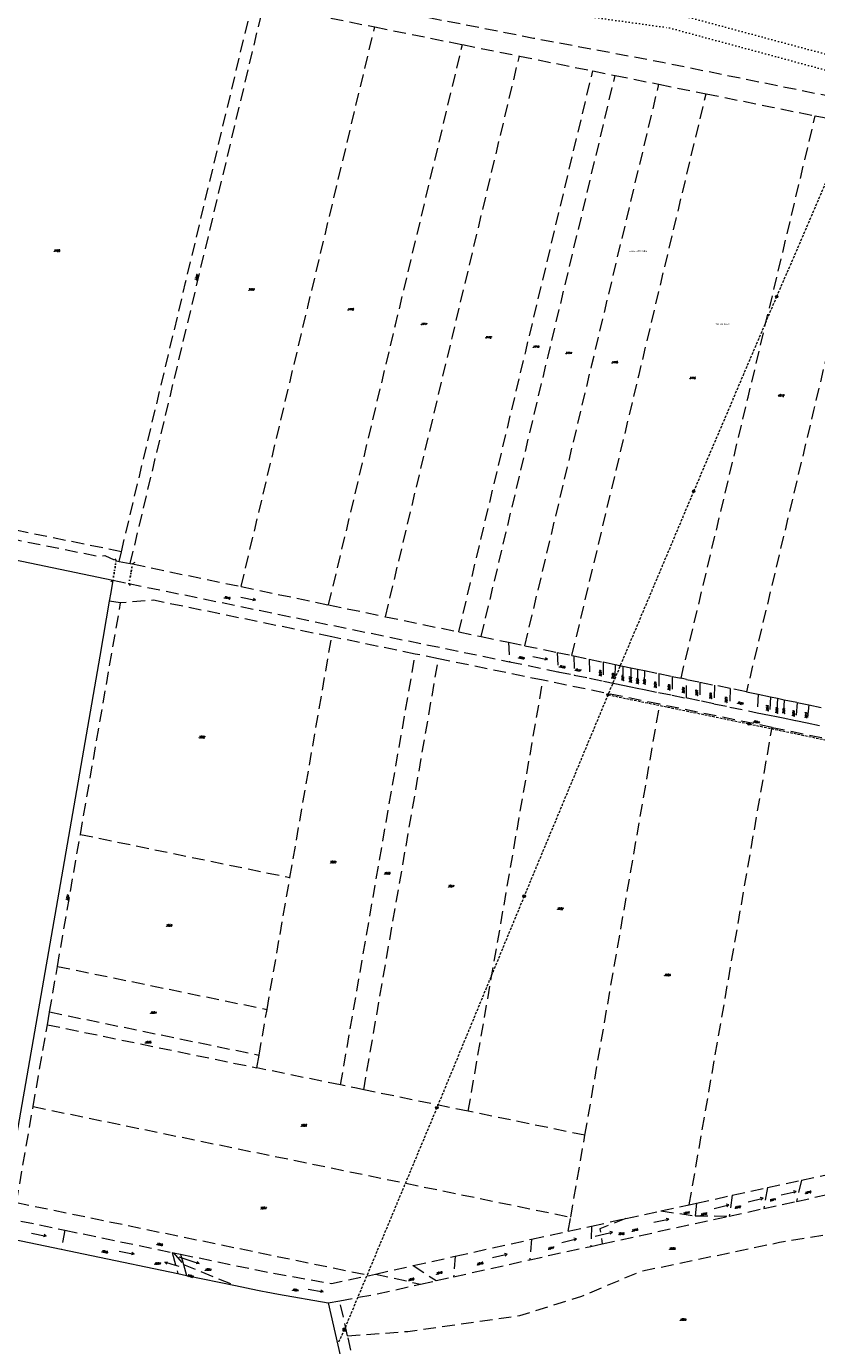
# Model space of a CAD drawing. Header units: metres. Extents: x -626722 to -621116, y -1178216 to -1174550.
# Tile 56 of 86: x -623494 to -623183, y -1177788 to -1177268. Entities that reach past the tile are written whole.
import ezdxf
from ezdxf.enums import TextEntityAlignment as Align

# ---------------------------------------------------------------- set-up
doc = ezdxf.new("R2010")
doc.units = ezdxf.units.M
doc.header["$MEASUREMENT"] = 0
doc.linetypes.add('DASHEDX2', pattern=[1.5, 1, -0.5])
doc.linetypes.add('DOT', pattern=[0.25, 0, -0.25])
doc.layers.add('8_kat_KN_Elektřina', color=172, linetype='DASHEDX2')
doc.layers.add('8_kat_KN_Pomístní_názvy', color=210, linetype='Continuous')
for name, color, linetype, lineweight in [('8_kat_KN_Hranice katastrů', 200, 'FENCELINE1', 25), ('8_kat_KN_Hranice parcel', 200, 'DASHEDX2', 25), ('8_kat_KN_PČ popisy', 210, 'Continuous', 0), ('8_kat_KN_Slučkové čáry', 200, 'DOT', 25), ('8_kat_KN_Značky kultur', 7, 'Continuous', 0), ('8_kat_KN_Čísla parcel', 200, 'Continuous', 25)]:
    doc.layers.add(name, color=color, linetype=linetype, lineweight=lineweight)
doc.styles.add('Style-cs_Working', font='cs_Working.shx')
doc.styles.add('Style-ITALICS', font='ITALICS.shx')
doc.linetypes.add('FENCELINE1', pattern='A,0.25,-0.1,[133,ltypeshp.shx,S=0.1,R=0,X=-0.1,Y=0],-0.1,1', length=1.45)

# ---------------------------------------------------------------- blocks, each defined once
blk = doc.blocks.new('1029_55')
at = {"layer": '8_kat_KN_PČ popisy', "color": 6, "linetype": 'Continuous', "lineweight": 0}
for p, q in [((0, 0), (2.92, 0.68)), ((2.92, 0.68), (1.84, 0.94)), ((2.92, 0.68), (2.06, -0.04))]:
    blk.add_line(p, q, dxfattribs=at)
blk = doc.blocks.new('1029_186')
at = {"layer": '8_kat_KN_PČ popisy', "color": 6, "linetype": 'Continuous', "lineweight": 0}
for p, q in [((0, 0), (2.85, -0.93)), ((2.85, -0.93), (1.75, -1.09)), ((2.85, -0.93), (2.06, -0.14))]:
    blk.add_line(p, q, dxfattribs=at)
blk = doc.blocks.new('1029_187')
at = {"layer": '8_kat_KN_PČ popisy', "color": 6, "linetype": 'Continuous', "lineweight": 0}
for p, q in [((-2.89, 0.83), (-1.78, 1.03)), ((0, 0), (-2.89, 0.83)), ((-2.89, 0.83), (-2.06, 0.07))]:
    blk.add_line(p, q, dxfattribs=at)
blk = doc.blocks.new('8.02_28')
at = {"layer": '8_kat_KN_Značky kultur', "color": 7, "linetype": 'Continuous', "lineweight": 13}
for p, q in [((-2.93, 0.56), (2.96, -0.58)), ((2.96, -0.58), (2.1, 0.09)), ((2.96, -0.58), (1.91, -0.89))]:
    blk.add_line(p, q, dxfattribs=at)
blk = doc.blocks.new('8.02_1')
at = {"layer": '8_kat_KN_Značky kultur', "color": 7, "linetype": 'Continuous', "lineweight": 13}
for p, q in [((-2.92, 0.61), (2.95, -0.64)), ((2.95, -0.64), (2.1, 0.06)), ((2.95, -0.64), (1.89, -0.92))]:
    blk.add_line(p, q, dxfattribs=at)
blk = doc.blocks.new('8.02_42')
at = {"layer": '8_kat_KN_Značky kultur', "color": 7, "linetype": 'Continuous', "lineweight": 13}
for p, q in [((-2.9, -0.68), (2.94, 0.67)), ((2.94, 0.67), (1.88, 0.94)), ((2.94, 0.67), (2.1, -0.04))]:
    blk.add_line(p, q, dxfattribs=at)
blk = doc.blocks.new('8.02_43')
at = {"layer": '8_kat_KN_Značky kultur', "color": 7, "linetype": 'Continuous', "lineweight": 13}
for p, q in [((-2.93, -0.58), (2.96, 0.57)), ((2.96, 0.57), (1.91, 0.87)), ((2.96, 0.57), (2.1, -0.11))]:
    blk.add_line(p, q, dxfattribs=at)
blk = doc.blocks.new('8.02_45')
at = {"layer": '8_kat_KN_Značky kultur', "color": 7, "linetype": 'Continuous', "lineweight": 13}
for p, q in [((-2.94, 0.51), (2.97, -0.53)), ((2.97, -0.53), (2.1, 0.13)), ((2.97, -0.53), (1.92, -0.86))]:
    blk.add_line(p, q, dxfattribs=at)
blk = doc.blocks.new('4.20')
at = {"layer": '8_kat_KN_Slučkové čáry', "color": 7, "linetype": 'Continuous', "lineweight": 0}
blk.add_line((-0.83, -0.56), (0, 0), dxfattribs=at)
blk = doc.blocks.new('4.20_5')
at = {"layer": '8_kat_KN_Slučkové čáry', "color": 7, "linetype": 'Continuous', "lineweight": 0}
blk.add_line((0.81, 0.59), (0, 0), dxfattribs=at)
blk = doc.blocks.new('4.20_6')
at = {"layer": '8_kat_KN_Slučkové čáry', "color": 7, "linetype": 'Continuous', "lineweight": 0}
blk.add_line((0.64, -0.77), (0, 0), dxfattribs=at)
blk = doc.blocks.new('4.20_2')
at = {"layer": '8_kat_KN_Slučkové čáry', "color": 7, "linetype": 'Continuous', "lineweight": 0}
blk.add_line((-0.57, 0.82), (0, 0), dxfattribs=at)
blk = doc.blocks.new('6.01')
at = {"layer": '8_kat_KN_Elektřina', "color": 7, "linetype": 'Continuous', "lineweight": 13}
for radius in [0.5, 0.4, 0.3, 0.2, 0.1]:
    blk.add_circle((0, 0), radius, dxfattribs=at)
blk = doc.blocks.new('6.02')
at = {"layer": '8_kat_KN_Elektřina', "color": 7, "linetype": 'Continuous', "lineweight": 13}
for p, q in [((-0.5, 0.5), (0.5, 0.5)), ((-0.5, -0.5), (-0.5, 0.5)), ((-0.5, 0.3), (0.5, 0.3)), ((-0.5, 0.1), (0.5, 0.1)), ((-0.3, -0.5), (-0.3, 0.5)), ((-0.1, -0.5), (-0.1, 0.5)), ((0.1, -0.5), (0.1, 0.5)), ((0.3, -0.5), (0.3, 0.5)), ((0.5, -0.5), (0.5, 0.5)), ((-0.5, -0.1), (0.5, -0.1)), ((-0.5, -0.3), (0.5, -0.3)), ((-0.5, -0.5), (0.5, -0.5))]:
    blk.add_line(p, q, dxfattribs=at)

msp = doc.modelspace()

# ---------------------------------------------------------------- linework, layer by layer
at = {"layer": '8_kat_KN_Elektřina', "lineweight": 13}
for p, q in [((-623164.39, -1177295.37), (-623198.55, -1177374.69)), ((-623198.55, -1177374.69), (-623231.26, -1177451.38)), ((-623231.26, -1177451.38), (-623265.05, -1177531.6)), ((-623265.05, -1177531.6), (-623298.11, -1177610.99)), ((-623265.05, -1177531.6), (-623209.38, -1177543.09)), ((-623209.38, -1177543.09), (-623146.5, -1177556.31)), ((-623298.11, -1177610.99), (-623332.52, -1177694.33)), ((-623332.52, -1177694.33), (-623369.04, -1177781.8)), ((-623369.04, -1177781.8), (-623371.66, -1177787.48))]:
    msp.add_line(p, q, dxfattribs=at)
at = {"layer": '8_kat_KN_Hranice katastrů', "lineweight": 13, "flags": 128}
msp.add_lwpolyline([(-625852.04, -1174626.53), (-626040.35, -1174699.9), (-626044.84, -1174701.65), (-626079.82, -1174732.74), (-626087.17, -1174724.59), (-626094.59, -1174716.36), (-626108.29, -1174725.86), (-626139.6, -1174663), (-626142.76, -1174651.47), (-626147.58, -1174633.84), (-626177.49, -1174657.65), (-626189.84, -1174646.23), (-626197.97, -1174638.7), (-626204.07, -1174633.06), (-626210.75, -1174626.88), (-626221.49, -1174616.94), (-626226.53, -1174612.28), (-626235.01, -1174604.43), (-626243.82, -1174596.28), (-626253.16, -1174587.64), (-626262.1, -1174579.36), (-626263.17, -1174578.37), (-626268.76, -1174573.2), (-626272.87, -1174569.4), (-626280.35, -1174562.48), (-626284.23, -1174558.89), (-626366.4, -1174553.29), (-626375.76, -1174552.65), (-626384.06, -1174552.09), (-626393.5, -1174551.44), (-626402.5, -1174550.83), (-626410.43, -1174550.29), (-626456.76, -1174672.2), (-626471.93, -1174695.74), (-626482.81, -1174713.06), (-626484.56, -1174715.84), (-626487.17, -1174720), (-626488.89, -1174723.62), (-626502.09, -1174751.47), (-626516.03, -1174780.89), (-626528.59, -1174807.4), (-626550.57, -1174812.23), (-626562.79, -1174814.91), (-626576.86, -1174818.14), (-626580.35, -1174818.94), (-626645.6, -1174953.22), (-626653.03, -1174970.15), (-626684.55, -1175037.86), (-626686, -1175040.97), (-626687.55, -1175044.3), (-626631.84, -1175118.59), (-626630.36, -1175120.56), (-626625.88, -1175124.38), (-626622.8, -1175127), (-626620, -1175129.38), (-626609.13, -1175138.65), (-626600.28, -1175161.93), (-626597.68, -1175186.91), (-626579.19, -1175203.5), (-626599.8, -1175222.22), (-626600.81, -1175225.76), (-626601.9, -1175229.61), (-626605.75, -1175243.12), (-626640.34, -1175364.6), (-626651.76, -1175404.73), (-626653.94, -1175412.37), (-626665.96, -1175418.01), (-626676.58, -1175422.98), (-626699.62, -1175445.56), (-626716.99, -1175471.64), (-626721.57, -1175478.51), (-626718.08, -1175490.63), (-626689.37, -1175590.24), (-626688.95, -1175591.71), (-626681.58, -1175617.3), (-626680.38, -1175637.27), (-626679.64, -1175649.67), (-626676.23, -1175706.44), (-626671.98, -1175777.17), (-626668.1, -1175841.75), (-626664.26, -1175877.5), (-626656.46, -1175949.97), (-626693.18, -1175993.2), (-626689.21, -1176029.64), (-626687.52, -1176031.68), (-626686.33, -1176033.12), (-626684.94, -1176034.8), (-626683.79, -1176036.18), (-626614, -1176120.42), (-626602.4, -1176130.73), (-626593.12, -1176137.86), (-626584.96, -1176144.14), (-626547.27, -1176144.38), (-626533.77, -1176144.46), (-626504.81, -1176143.65), (-626406.93, -1176152.31), (-626409.37, -1176159.67), (-626415.14, -1176177.06), (-626421.53, -1176196.31), (-626431.16, -1176225.32), (-626419.99, -1176232.13), (-626407.48, -1176241.56), (-626403.01, -1176244.94), (-626392.15, -1176253.13), (-626383.56, -1176259.6), (-626365.29, -1176273.38), (-626360.83, -1176275.9), (-626330.82, -1176292.85), (-626328.3, -1176294.69), (-626325.4, -1176296.82), (-626321.02, -1176300.02), (-626320.14, -1176301.38), (-626309.08, -1176318.54), (-626303.56, -1176327.1), (-626275.19, -1176343.14), (-626230.13, -1176368.62), (-626220.88, -1176362.84), (-626205.06, -1176368.5), (-626197.34, -1176371.41), (-626193.44, -1176372.88), (-626183.79, -1176376.53), (-626174.84, -1176382.62), (-626170.14, -1176387.02), (-626162.46, -1176394.2), (-626143.33, -1176415.21), (-626136.56, -1176422.64), (-626124.57, -1176443.84), (-626101.66, -1176469.79), (-626095.62, -1176476.63), (-626092.92, -1176473.71), (-626091.09, -1176475.08), (-626067.85, -1176492.43), (-626063.21, -1176495.9), (-626032.24, -1176523.03), (-626014.15, -1176529.78), (-626012.39, -1176529.73), (-625959.45, -1176528.25), (-625951.98, -1176531.09), (-625931.5, -1176538.9), (-625906.21, -1176553.11), (-625904.25, -1176554.21), (-625893.59, -1176557.55), (-625863.9, -1176576.76), (-625847.42, -1176579.14), (-625797.53, -1176586.33), (-625790.2, -1176587.39), (-625782.61, -1176588.48), (-625767.55, -1176590.66), (-625757.66, -1176592.09), (-625749.89, -1176593.21), (-625740.01, -1176594.64), (-625731.85, -1176595.81), (-625724.25, -1176596.91), (-625659.61, -1176606.23), (-625600.82, -1176614.71), (-625580.89, -1176617.58), (-625566.09, -1176619.72), (-625500.04, -1176629.25), (-625441.67, -1176637.67), (-625428.63, -1176639.55), (-625419.79, -1176635.78), (-625390.47, -1176623.27), (-625379.99, -1176631.32), (-625377.22, -1176633.45), (-625374.21, -1176639.52), (-625372.83, -1176641.65), (-625355.33, -1176677.54), (-625334.79, -1176715.1), (-625291.65, -1176758.17), (-625291.16, -1176758.66), (-625296.47, -1176769.25), (-625299.22, -1176774.94), (-625302.88, -1176782.5), (-625305.03, -1176793.68), (-625310.51, -1176822.23), (-625312.64, -1176833.29), (-625314.29, -1176841.87), (-625286.37, -1176852.42), (-625282.23, -1176853.99), (-625278.44, -1176855.42), (-625271.46, -1176858.07), (-625265.75, -1176860.23), (-625257.66, -1176863.28), (-625251.67, -1176865.54), (-625243.64, -1176868.58), (-625239.69, -1176870.07), (-625235.92, -1176871.5), (-625233, -1176872.61), (-625230.97, -1176873.37), (-625228.83, -1176874.18), (-625225.65, -1176875.39), (-625220.76, -1176877.24), (-625213.57, -1176879.95), (-625208.53, -1176881.86), (-625207.5, -1176882.25), (-625203.79, -1176882.99), (-625200.71, -1176883.61), (-625196.76, -1176884.4), (-625194.16, -1176884.91), (-625188.65, -1176886.01), (-625185.69, -1176886.6), (-625181.13, -1176887.52), (-625178.38, -1176888.07), (-625173.33, -1176889.07), (-625169.8, -1176889.78), (-625166.58, -1176890.42), (-625161.66, -1176891.41), (-625157.37, -1176892.26), (-625150.47, -1176893.64), (-625143.76, -1176894.98), (-625140.44, -1176895.65), (-625128.3, -1176894.51), (-625120.25, -1176893.76), (-625112.59, -1176893.04), (-625102.63, -1176892.11), (-625090.44, -1176890.97), (-625063.86, -1176897.07), (-625035.95, -1176903.47), (-625022.31, -1176906.6), (-625009.45, -1176909.55), (-624998.78, -1176912), (-624995.3, -1176912.8), (-625007.88, -1176967.15), (-625008.17, -1176968.39), (-625009.14, -1176972.57), (-624986.76, -1176980.28), (-624913.21, -1176997.19), (-624884.87, -1176999.81), (-624883.16, -1177024.84), (-624861.48, -1177028.76), (-624846.56, -1177030.78), (-624834.36, -1177032.44), (-624809.84, -1177029.18), (-624805.18, -1177026.79), (-624782.47, -1177015.11), (-624767.57, -1177010.58), (-624734.91, -1177007.55), (-624731.97, -1177006.52), (-624717.58, -1177001.48), (-624709.41, -1176998.62), (-624707.93, -1176998.1), (-624705.65, -1177001.63), (-624697.38, -1177014.35), (-624692.91, -1177021.23), (-624654.81, -1177110.04), (-624637.1, -1177114.08), (-624623.6, -1177117.16), (-624609.33, -1177120.42), (-624593.82, -1177123.95), (-624579.56, -1177127.21), (-624568.19, -1177129.8), (-624562.55, -1177131.09), (-624558.15, -1177132.09), (-624531.5, -1177138.17), (-624463.75, -1177155.33), (-624456.48, -1177157.17), (-624450.44, -1177158.7), (-624438.33, -1177161.77), (-624430.47, -1177163.76), (-624417.85, -1177166.96), (-624365.74, -1177180.16), (-624315.56, -1177192.88), (-624293.21, -1177198.54), (-624291.46, -1177198.98), (-624269.71, -1177204.49), (-624219.52, -1177217.21), (-624177.44, -1177227.71), (-624170.59, -1177229.04), (-624164.77, -1177230.17), (-624163.84, -1177230.35), (-624137.63, -1177236.06), (-624135.98, -1177236.43), (-624134.62, -1177236.74), (-624128.76, -1177238.06), (-624126.05, -1177238.67), (-624075.58, -1177277.81), (-624010.92, -1177327.96), (-623980.59, -1177351.48), (-623963.9, -1177364.42), (-623961.95, -1177365.93), (-623960.02, -1177367.43), (-623958.36, -1177368.72), (-623957.21, -1177370.73), (-623956.24, -1177372.43), (-623953.07, -1177377.97), (-623944.01, -1177379.83), (-623941.71, -1177380.3), (-623930.34, -1177382.63), (-623795.45, -1177410.26), (-623737.18, -1177422.2), (-623726.41, -1177424.41), (-623719.17, -1177425.89), (-623704.71, -1177428.85), (-623697.74, -1177430.28), (-623691.6, -1177431.54), (-623685.53, -1177432.78), (-623679.04, -1177434.11), (-623672.5, -1177435.45), (-623665.66, -1177436.85), (-623659.17, -1177438.18), (-623646.49, -1177440.78), (-623640.87, -1177441.93), (-623625.74, -1177445.03), (-623626.14, -1177447.49), (-623626.46, -1177449.46), (-623626.86, -1177451.92), (-623622.56, -1177452.81), (-623615.96, -1177454.18), (-623608.24, -1177455.78), (-623597.23, -1177458.06), (-623571.65, -1177463.35), (-623563.33, -1177465.08), (-623553.82, -1177467.05), (-623537.12, -1177470.5), (-623519.98, -1177474.05), (-623513.98, -1177475.3), (-623460.27, -1177486.42), (-623461.13, -1177491.34), (-623461.71, -1177494.67), (-623465.49, -1177516.45), (-623482.16, -1177612.45), (-623502.72, -1177730.81), (-623503.88, -1177737.5), (-623504.31, -1177740.18), (-623504.62, -1177742.13), (-623505.08, -1177745.05), (-623502.72, -1177745.5), (-623480.65, -1177750.11), (-623468.69, -1177752.61), (-623434.69, -1177759.71), (-623431.3, -1177760.42), (-623411.88, -1177764.48), (-623403.24, -1177766.28), (-623401.25, -1177766.7), (-623399.85, -1177766.95), (-623395.04, -1177767.79), (-623375.45, -1177771.24), (-623371.57, -1177787.88), (-623369.81, -1177795.42), (-623345.41, -1177899.96), (-623331.38, -1177960.09), (-623330.3, -1177964.72), (-623330.16, -1177965.32), (-623330.71, -1177967.86), (-623332.08, -1177974.23), (-623332.26, -1177975.07), (-623332.78, -1177977.46), (-623328.58, -1177978.24), (-623313.3, -1177981.08), (-623287.47, -1177990.63), (-623264.45, -1178002.83), (-623261.29, -1178004.34), (-623253.54, -1178008.05), (-623242.61, -1178013.28), (-623237.92, -1178015.52), (-623150.45, -1178060.72), (-623147.34, -1178062.33), (-623102, -1178085.75), (-622964.39, -1178156.68), (-622922.17, -1178178.6), (-622878.91, -1178194.83), (-622877.34, -1178195.42), (-622828.97, -1178211.5), (-622812.21, -1178214.98), (-622808.58, -1178215.73), (-622807.82, -1178215.61), (-622800.1, -1178214.37), (-622795.23, -1178213.6), (-622785.8, -1178212.09), (-622780.44, -1178209.44), (-622760.13, -1178199.4), (-622723.64, -1178181.35), (-622714.31, -1178176.74), (-622708.27, -1178172.83), (-622705.71, -1178171.18), (-622702.81, -1178169.3), (-622702.1, -1178168.84), (-622677.92, -1178156.68), (-622670.5, -1178153.51), (-622651.49, -1178145.38), (-622643.54, -1178141.98), (-622605.79, -1178132), (-622576.29, -1178124.2), (-622492.96, -1178103.84), (-622482.49, -1178101.28), (-622477.67, -1178100.1), (-622469.7, -1178098.15), (-622457.02, -1178095.06), (-622449.88, -1178093.31), (-622443.45, -1178091.74), (-622433.61, -1178089.33), (-622431.06, -1178088.71), (-622423.14, -1178086.72), (-622412.11, -1178083.94), (-622405.93, -1178082.38), (-622400.06, -1178080.91), (-622395.05, -1178079.64), (-622391.18, -1178078.67), (-622356.2, -1178069.86), (-622351.1, -1178068.58), (-622340.21, -1178065.84), (-622334.46, -1178064.39), (-622329.5, -1178063.14), (-622318.7, -1178060.42), (-622308.12, -1178057.76), (-622297.43, -1178055.06), (-622287.34, -1178052.52), (-622279.56, -1178050.56), (-622235.46, -1178039.46), (-622232.64, -1178038.76), (-622199.97, -1178030.63), (-622087.18, -1178002.56), (-622085.85, -1178002.23), (-622081.88, -1178001.34), (-622080.97, -1177998.22), (-622078.95, -1177991.33), (-622078.18, -1177988.69), (-622074.87, -1177975.28), (-622073.81, -1177970.98), (-622059.95, -1177914.89), (-622055.85, -1177875.6), (-622054.42, -1177858.33), (-622038.55, -1177798.48), (-622036.99, -1177789.81), (-622068.8, -1177779.38), (-622087.72, -1177773.17), (-622109.7, -1177760.45), (-622118.17, -1177755.55), (-622120.26, -1177752.94), (-622152.52, -1177712.6), (-622181.7, -1177693.4), (-622264.99, -1177665.15), (-622291.95, -1177659), (-622360.46, -1177643.93), (-622367.2, -1177642.45), (-622378.61, -1177636.84), (-622423.28, -1177605.81), (-622461.58, -1177568.64), (-622484.26, -1177552.66), (-622597.41, -1177527.71), (-622635.3, -1177509), (-622658.05, -1177502.91), (-622725.11, -1177494.82), (-622731.43, -1177491.33), (-622738.6, -1177487.37), (-622741.35, -1177485.85), (-622747.51, -1177487.23), (-622781.03, -1177494.72), (-622781.56, -1177493.2), (-622782.07, -1177491.71), (-622783.44, -1177487.73), (-622784.4, -1177484.95), (-622786.68, -1177477.63), (-622768.07, -1177471.87), (-622726.08, -1177458.86), (-622708.4, -1177453.39), (-622702.77, -1177451.64), (-622684.6, -1177446.02), (-622568.57, -1177410.08), (-622555.54, -1177406.23), (-622562.78, -1177372.51), (-622566.79, -1177361.45), (-622570.17, -1177352.12), (-622575.79, -1177336.61), (-622578.15, -1177330.14), (-622579.7, -1177325.87), (-622592.9, -1177289.64), (-622595.15, -1177283.48), (-622599.08, -1177272.69), (-622598.15, -1177272.02), (-622596.62, -1177270.91), (-622590.17, -1177266.25), (-622587.06, -1177264.01), (-622567.07, -1177274.84), (-622530.66, -1177265.46), (-622512.42, -1177244.02), (-622499.95, -1177220.44), (-622498.04, -1177199.81), (-622497.43, -1177193.25), (-622513.53, -1177163.74), (-622536.86, -1177114.27), (-622538.02, -1177097.04), (-622544.27, -1177004.46), (-622545.01, -1176993.53), (-622545.28, -1176989.54), (-622525.81, -1176919.76), (-622519.47, -1176904.57), (-622516.52, -1176895.56), (-622512.57, -1176883.51), (-622497.26, -1176836.75), (-622496.44, -1176835.36), (-622470.35, -1176791.24), (-622470.21, -1176791), (-622467.4, -1176786.25), (-622434.65, -1176761.78), (-622430.98, -1176756.2), (-622417.74, -1176736.1), (-622397.39, -1176663.53), (-622375.31, -1176618.82), (-622351.21, -1176606.81), (-622331.55, -1176584.66), (-622297.25, -1176515.77), (-622247.39, -1176461.84), (-622221.21, -1176441.78), (-622198.71, -1176431.48), (-622182.15, -1176419.39), (-622160.36, -1176419.51), (-622158.27, -1176422.4), (-622156.31, -1176425.09), (-622155.37, -1176426.4), (-622146.92, -1176438.05), (-622136.86, -1176442.9), (-622125.45, -1176444.04), (-622118.72, -1176444.71), (-622111.76, -1176445.4), (-622111.04, -1176445.47), (-622097.72, -1176446.8), (-622062.24, -1176442.63), (-622025.22, -1176458.05), (-622020.19, -1176461.21), (-622012.4, -1176466.11), (-622001.09, -1176475.06), (-621971.85, -1176491.46), (-621963.89, -1176495.93), (-621961.96, -1176497.01), (-621962.13, -1176493.44), (-621962.85, -1176477.76), (-621969.83, -1176473.02), (-621972.32, -1176471.33), (-621972.38, -1176471.28), (-621977.22, -1176468), (-621984.53, -1176463.03), (-621989.76, -1176459.47), (-622003.38, -1176443.22), (-622023.55, -1176435.19), (-622030.74, -1176432.32), (-622048.78, -1176426.57), (-622102.82, -1176409.35), (-622132.66, -1176383.61), (-622141.78, -1176379.09), (-622162.3, -1176368.94), (-622182.81, -1176358.78), (-622203.33, -1176348.62), (-622215.84, -1176342.43), (-622217.61, -1176341.55), (-622237.69, -1176347.6), (-622252.54, -1176347.82), (-622264.51, -1176347.99), (-622271.49, -1176348.1), (-622278.66, -1176348.2), (-622303.55, -1176348.57), (-622307.74, -1176348.24), (-622313.05, -1176347.82), (-622509.65, -1176332.31), (-622522.44, -1176331.3), (-622523.47, -1176328.33), (-622525.73, -1176321.86), (-622526.91, -1176318.45), (-622529.58, -1176310.79), (-622538.84, -1176284.24), (-622573.66, -1176272.8), (-622575.07, -1176272.35), (-622602.72, -1176263.46), (-622652.9, -1176250.88), (-622661.13, -1176248.81), (-622667.67, -1176247.17), (-622668.41, -1176247.08), (-622670.8, -1176246.78), (-622673.67, -1176246.42), (-622674.5, -1176246.32), (-622692.64, -1176244.07), (-622696.28, -1176243.62), (-622700.57, -1176243.09), (-622707.85, -1176242.18), (-622716.13, -1176241.16), (-622723.9, -1176240.2), (-622731.95, -1176239.2), (-622732.34, -1176239.15), (-622739.58, -1176238.25), (-622746.64, -1176237.37), (-622749.55, -1176237.01), (-622733.65, -1176154.44), (-622700.54, -1175982.48), (-622700.36, -1175981.54), (-622699.67, -1175977.97), (-622698.92, -1175974.04), (-622698.34, -1175971.01), (-622687.88, -1175916.7), (-622660.91, -1175766.94), (-622654.83, -1175733.2), (-622640.45, -1175684.53), (-622638.82, -1175679.04), (-622638.47, -1175677.86), (-622636.01, -1175669.51), (-622640.99, -1175669.14), (-622659.28, -1175667.79), (-622679.29, -1175649.45), (-622710.67, -1175613.63), (-622736.93, -1175603.53), (-622780.89, -1175586.63), (-622817.66, -1175573.34), (-622850.41, -1175560.14), (-622858.52, -1175556.87), (-622865.8, -1175554.67), (-622894.55, -1175546.01), (-622923.33, -1175540.13), (-622924.99, -1175540.08), (-622938.18, -1175539.71), (-622986.92, -1175538.35), (-622996.3, -1175545.8), (-623004.02, -1175547.35), (-623009.54, -1175543.61), (-623024.77, -1175537.84), (-623039.52, -1175532.26), (-623088.53, -1175522.77), (-623098.46, -1175520.85), (-623183.64, -1175504.36), (-623188.06, -1175503.5), (-623213.91, -1175498.5), (-623314.42, -1175479.04), (-623334.39, -1175475.17), (-623358.28, -1175470.55), (-623367.67, -1175468.73), (-623403.57, -1175461.78), (-623407.64, -1175460.99), (-623451.72, -1175452.45), (-623471.52, -1175448.62), (-623476.63, -1175447.63), (-623503.08, -1175442.51), (-623545.94, -1175434.21), (-623571.62, -1175429.24), (-623574.73, -1175428.64), (-623582.71, -1175427.09), (-623584.32, -1175426.78), (-623593.92, -1175424.92), (-623598.69, -1175424), (-623621.54, -1175416.62), (-623641.26, -1175410.25), (-623645.3, -1175407.72), (-623651.85, -1175403.62), (-623661.11, -1175401.57), (-623677.99, -1175395.49), (-623716.17, -1175381.75), (-623821.31, -1175343.9), (-623822.78, -1175343.37), (-623826.37, -1175352.23), (-623838.09, -1175381.12), (-623839.41, -1175384.36), (-623842.48, -1175391.94), (-623844.76, -1175397.56), (-623848.71, -1175395.95), (-623853.6, -1175393.95), (-623864.51, -1175389.49), (-623877.04, -1175384.37), (-623899.48, -1175375.2), (-623913.17, -1175369.61), (-623921.39, -1175366.25), (-623931.98, -1175361.92), (-623943.52, -1175357.2), (-623947.18, -1175355.71), (-623952.99, -1175353.34), (-623965.84, -1175349.08), (-623972.42, -1175346.9), (-623984.43, -1175342.92), (-623992.28, -1175340.32), (-624017.35, -1175332.01), (-624032.51, -1175326.98), (-624046.92, -1175322.21), (-624061.99, -1175317.21), (-624073.47, -1175313.41), (-624076.66, -1175312.35), (-624087.61, -1175308.71), (-624091.33, -1175307.48), (-624101.34, -1175304.17), (-624106.82, -1175302.35), (-624113.5, -1175301.17), (-624118.24, -1175300.33), (-624129.53, -1175298.33), (-624133.89, -1175297.56), (-624151.02, -1175294.53), (-624151.52, -1175294.44), (-624172.03, -1175290.81), (-624186.19, -1175288.3), (-624187.09, -1175288), (-624194.53, -1175285.47), (-624198.59, -1175284.09), (-624205.73, -1175281.67), (-624212.31, -1175279.43), (-624227.17, -1175274.38), (-624238.4, -1175270.57), (-624259.44, -1175263.43), (-624275.87, -1175257.85), (-624299.08, -1175249.97), (-624301.46, -1175249.16), (-624313.52, -1175245.81), (-624342.41, -1175237.79), (-624359.84, -1175232.95), (-624361.68, -1175232.44), (-624394.55, -1175223.32), (-624398.65, -1175222.18), (-624421.01, -1175215.97), (-624483.58, -1175191.07), (-624513.75, -1175179.07), (-624530.67, -1175171), (-624538.61, -1175167.21), (-624555.74, -1175162.8), (-624591.3, -1175152.22), (-624616.6, -1175146.76), (-624669.36, -1175122.42), (-624675.53, -1175119.79), (-624681, -1175117.47), (-624701.37, -1175108.8), (-624727.01, -1175103.3), (-624746.71, -1175099.08), (-624769.57, -1175100.35), (-624771.98, -1175100.01), (-624795.35, -1175096.73), (-624805.39, -1175095.32), (-624823.86, -1175088.76), (-624829.6, -1175083.81), (-624841.52, -1175073.52), (-624857.12, -1175057.81), (-624863.3, -1175051.59), (-624869.83, -1175045.01), (-624876.29, -1175040.67), (-624892.64, -1175029.67), (-624937.61, -1174997.86), (-624939.04, -1175000.11), (-624941.81, -1175004.46), (-624944.6, -1175008.85), (-624963.63, -1175006.96), (-625019.59, -1175001.41), (-625073.91, -1174996.02), (-625074.39, -1174997.67), (-625096.23, -1175073.28), (-625183.77, -1175056.93), (-625265.34, -1175036.6), (-625288.39, -1175030.85), (-625293.16, -1175029.66), (-625299.12, -1175028.18), (-625337.06, -1175018.72), (-625388.84, -1175005.82), (-625464.8, -1174986.89), (-625495.36, -1174979.27), (-625512.53, -1174974.99), (-625543.08, -1174967.38), (-625574.39, -1174959.57), (-625576.76, -1174958.98), (-625579.4, -1174958.32), (-625579.67, -1174958.25), (-625587.62, -1174953.77), (-625615.29, -1174938.17), (-625639.27, -1174924.66), (-625651.18, -1174917.94), (-625659.41, -1174913.3), (-625667.61, -1174908.68), (-625687.09, -1174897.7), (-625697.09, -1174892.07), (-625701.5, -1174889.58), (-625704.92, -1174885.17), (-625711.81, -1174876.29), (-625717.7, -1174868.69), (-625719.42, -1174866.48), (-625721.06, -1174864.36), (-625724.39, -1174860.06), (-625726.69, -1174857.09), (-625729.25, -1174853.8), (-625730.41, -1174852.3), (-625731.76, -1174848.68), (-625734.18, -1174842.18), (-625737.88, -1174832.26), (-625738.58, -1174830.37), (-625740.44, -1174825.37), (-625742.03, -1174821.11), (-625747.34, -1174806.85), (-625757.52, -1174779.52), (-625765.58, -1174757.89), (-625771.8, -1174741.18), (-625780.24, -1174729.34), (-625789.62, -1174716.2), (-625798.16, -1174704.22), (-625803.67, -1174696.5), (-625809.22, -1174688.71), (-625810.19, -1174687.35), (-625811.75, -1174685.5), (-625813.79, -1174683.1), (-625814.16, -1174682.55), (-625828.4, -1174661.5), (-625830.3, -1174658.68), (-625833.25, -1174654.32), (-625833.44, -1174654.04), (-625841.42, -1174642.24), (-625842.46, -1174640.7), (-625852.04, -1174626.53)], close=True, dxfattribs=at)
at = {"layer": '8_kat_KN_Hranice parcel', "lineweight": 13, "ltscale": 5}
for p, q in [((-623396.39, -1177260.5), (-623357.04, -1177268.4)), ((-623357.04, -1177268.4), (-623322.45, -1177275.36)), ((-623322.45, -1177275.36), (-623299.99, -1177279.89)), ((-623299.99, -1177279.89), (-623271.07, -1177285.72)), ((-623271.07, -1177285.72), (-623262.22, -1177287.51)), ((-623262.22, -1177287.51), (-623244.97, -1177290.98)), ((-623244.97, -1177290.98), (-623226.35, -1177294.74)), ((-623183.28, -1177303.42), (-623157.47, -1177308.63)), ((-623456.95, -1177475.24), (-623558.19, -1177454.66)), ((-623457.86, -1177479.03), (-623456.95, -1177475.24)), ((-623458.98, -1177478.81), (-623457.86, -1177479.03)), ((-623457.86, -1177479.03), (-623453.44, -1177479.88)), ((-623453.44, -1177479.88), (-623452.5, -1177480.06)), ((-623452.5, -1177480.06), (-623409.74, -1177488.96)), ((-623460.27, -1177486.42), (-623453.98, -1177487.75)), ((-623453.98, -1177487.75), (-623303.9, -1177518.58)), ((-623409.74, -1177488.96), (-623375.2, -1177496.15)), ((-623473.12, -1177586.64), (-623457.27, -1177495.41)), ((-623457.27, -1177495.41), (-623461.71, -1177494.67)), ((-623375.2, -1177496.15), (-623352.77, -1177500.82)), ((-623352.77, -1177500.82), (-623323.9, -1177506.83)), ((-623323.9, -1177506.83), (-623315.06, -1177508.67)), ((-623390.47, -1177603.62), (-623374, -1177508.77)), ((-623341.03, -1177515.55), (-623374, -1177508.77)), ((-623315.06, -1177508.67), (-623304.23, -1177510.92)), ((-623304.23, -1177510.92), (-623303.9, -1177518.58)), ((-623304.23, -1177510.92), (-623297.84, -1177512.25)), ((-623297.84, -1177512.25), (-623285.12, -1177514.9)), ((-623370.53, -1177685.4), (-623341.03, -1177515.55)), ((-623361.38, -1177687.28), (-623331.88, -1177517.43)), ((-623331.88, -1177517.43), (-623341.03, -1177515.55)), ((-623290.66, -1177525.89), (-623331.88, -1177517.43)), ((-623285.12, -1177514.9), (-623284.76, -1177522.51)), ((-623285.12, -1177514.9), (-623279.25, -1177516.12)), ((-623279.25, -1177516.12), (-623278.5, -1177516.28)), ((-623278.5, -1177516.28), (-623278.32, -1177523.84)), ((-623278.5, -1177516.28), (-623272.44, -1177517.54)), ((-623272.44, -1177517.54), (-623272.3, -1177525.07)), ((-623272.44, -1177517.54), (-623266.94, -1177518.68)), ((-623303.9, -1177518.58), (-623284.76, -1177522.51)), ((-623284.76, -1177522.51), (-623278.32, -1177523.84)), ((-623266.94, -1177518.68), (-623266.87, -1177526.19)), ((-623266.94, -1177518.68), (-623262.27, -1177519.66)), ((-623262.27, -1177519.66), (-623262.33, -1177527.12)), ((-623262.27, -1177519.66), (-623259.21, -1177520.29)), ((-623259.21, -1177520.29), (-623259.23, -1177527.76)), ((-623259.21, -1177520.29), (-623256.02, -1177520.96)), ((-623256.02, -1177520.96), (-623256.06, -1177528.41)), ((-623256.02, -1177520.96), (-623253.4, -1177521.5)), ((-623253.4, -1177521.5), (-623253.48, -1177528.94)), ((-623253.4, -1177521.5), (-623250.65, -1177522.07)), ((-623250.65, -1177522.07), (-623250.75, -1177529.5)), ((-623250.65, -1177522.07), (-623244.97, -1177523.26)), ((-623244.97, -1177523.26), (-623245.08, -1177530.67)), ((-623244.97, -1177523.26), (-623239.72, -1177524.35)), ((-623320.17, -1177695.75), (-623290.66, -1177525.89)), ((-623244.62, -1177535.36), (-623290.66, -1177525.89)), ((-623278.32, -1177523.84), (-623272.3, -1177525.07)), ((-623272.3, -1177525.07), (-623266.87, -1177526.19)), ((-623266.87, -1177526.19), (-623262.33, -1177527.12)), ((-623262.33, -1177527.12), (-623259.23, -1177527.76)), ((-623259.23, -1177527.76), (-623256.06, -1177528.41)), ((-623256.06, -1177528.41), (-623253.48, -1177528.94)), ((-623239.72, -1177524.35), (-623239.77, -1177531.76)), ((-623239.72, -1177524.35), (-623236.24, -1177525.07)), ((-623234.07, -1177525.52), (-623236.24, -1177525.07)), ((-623234.09, -1177532.92), (-623234.07, -1177525.52)), ((-623234.07, -1177525.52), (-623228.79, -1177526.62)), ((-623228.79, -1177526.62), (-623228.92, -1177533.99)), ((-623228.79, -1177526.62), (-623223.05, -1177527.82)), ((-623223.05, -1177527.82), (-623223.27, -1177535.15)), ((-623216.81, -1177529.12), (-623223.05, -1177527.82)), ((-623253.48, -1177528.94), (-623250.75, -1177529.5)), ((-623250.75, -1177529.5), (-623245.08, -1177530.67)), ((-623245.08, -1177530.67), (-623239.77, -1177531.76)), ((-623239.77, -1177531.76), (-623234.09, -1177532.92)), ((-623228.92, -1177533.99), (-623234.09, -1177532.92)), ((-623216.81, -1177529.12), (-623217.03, -1177536.43)), ((-623210.46, -1177530.44), (-623216.81, -1177529.12)), ((-623210.46, -1177530.44), (-623205.79, -1177531.41)), ((-623205.79, -1177531.41), (-623206.19, -1177538.66)), ((-623205.79, -1177531.41), (-623200.94, -1177532.42)), ((-623200.94, -1177532.42), (-623201.4, -1177539.64)), ((-623200.94, -1177532.42), (-623198.16, -1177533)), ((-623198.16, -1177533), (-623198.63, -1177540.21)), ((-623198.16, -1177533), (-623195.51, -1177533.55)), ((-623195.51, -1177533.55), (-623196, -1177540.75)), ((-623195.51, -1177533.55), (-623190.38, -1177534.62)), ((-623274.13, -1177705.21), (-623244.62, -1177535.36)), ((-623223.27, -1177535.15), (-623228.92, -1177533.99)), ((-623223.27, -1177535.15), (-623217.03, -1177536.43)), ((-623217.03, -1177536.43), (-623206.19, -1177538.66)), ((-623206.19, -1177538.66), (-623201.4, -1177539.64)), ((-623190.38, -1177534.62), (-623191, -1177541.78)), ((-623190.38, -1177534.62), (-623185.84, -1177535.56)), ((-623185.84, -1177535.56), (-623186.53, -1177542.7)), ((-623185.84, -1177535.56), (-623180.07, -1177536.76)), ((-623201.4, -1177539.64), (-623198.63, -1177540.21)), ((-623198.63, -1177540.21), (-623196, -1177540.75)), ((-623196, -1177540.75), (-623191, -1177541.78)), ((-623191, -1177541.78), (-623186.53, -1177542.7)), ((-623186.53, -1177542.7), (-623180.82, -1177543.87)), ((-623232.98, -1177732.57), (-623200.31, -1177544.46)), ((-623482.15, -1177638.64), (-623473.12, -1177586.64)), ((-623473.12, -1177586.64), (-623390.47, -1177603.62)), ((-623399.5, -1177655.61), (-623390.47, -1177603.62)), ((-623485.27, -1177656.63), (-623482.15, -1177638.64)), ((-623482.15, -1177638.64), (-623399.5, -1177655.61)), ((-623486.14, -1177661.65), (-623485.27, -1177656.63)), ((-623485.27, -1177656.63), (-623402.63, -1177673.61)), ((-623402.63, -1177673.61), (-623399.5, -1177655.61)), ((-623491.75, -1177693.94), (-623486.14, -1177661.65)), ((-623486.14, -1177661.65), (-623403.5, -1177678.63)), ((-623403.5, -1177678.63), (-623402.63, -1177673.61)), ((-623370.53, -1177685.4), (-623403.5, -1177678.63)), ((-623320.17, -1177695.75), (-623361.38, -1177687.28)), ((-623498.32, -1177731.72), (-623491.75, -1177693.94)), ((-623274.13, -1177705.21), (-623320.17, -1177695.75)), ((-623279.74, -1177737.5), (-623274.13, -1177705.21)), ((-623188.71, -1177722.89), (-623172.83, -1177719.42)), ((-623216.03, -1177728.86), (-623202.13, -1177725.83)), ((-623202.13, -1177725.83), (-623203.64, -1177734.09)), ((-623202.13, -1177725.83), (-623188.71, -1177722.89)), ((-623188.71, -1177722.89), (-623190.76, -1177731.27)), ((-623230.11, -1177731.94), (-623216.03, -1177728.86)), ((-623216.03, -1177728.86), (-623217.24, -1177737.06)), ((-623203.64, -1177734.09), (-623190.76, -1177731.27)), ((-623190.76, -1177731.27), (-623175.41, -1177727.92)), ((-623498.32, -1177731.72), (-623359.14, -1177760.44)), ((-623257.95, -1177738.02), (-623244.16, -1177735.01)), ((-623244.16, -1177735.01), (-623232.98, -1177732.57)), ((-623244.16, -1177735.01), (-623230.71, -1177736.94)), ((-623232.98, -1177732.57), (-623230.11, -1177731.94)), ((-623230.11, -1177731.94), (-623230.71, -1177736.94)), ((-623217.24, -1177737.06), (-623203.64, -1177734.09)), ((-623503.88, -1177737.5), (-623479.3, -1177742.6)), ((-623280.69, -1177742.99), (-623279.74, -1177737.5)), ((-623280.69, -1177742.99), (-623271.56, -1177741)), ((-623271.56, -1177741), (-623271.84, -1177748.99)), ((-623271.56, -1177741), (-623257.95, -1177738.02)), ((-623267.34, -1177748.01), (-623217.24, -1177737.06)), ((-623230.71, -1177736.94), (-623217.24, -1177737.06)), ((-623479.3, -1177742.6), (-623480.65, -1177750.11)), ((-623479.3, -1177742.6), (-623436.91, -1177751.39)), ((-623325.25, -1177752.88), (-623295.23, -1177746.18)), ((-623295.23, -1177746.18), (-623295.92, -1177754.29)), ((-623295.23, -1177746.18), (-623280.69, -1177742.99)), ((-623436.91, -1177751.39), (-623434.69, -1177759.71)), ((-623436.91, -1177751.39), (-623436.33, -1177751.51)), ((-623436.33, -1177751.51), (-623432.5, -1177756.15)), ((-623436.33, -1177751.51), (-623433.64, -1177752.06)), ((-623433.64, -1177752.06), (-623432.5, -1177756.15)), ((-623271.84, -1177748.99), (-623267.34, -1177748.01)), ((-623432.5, -1177756.15), (-623411.88, -1177764.48)), ((-623432.5, -1177756.15), (-623431.3, -1177760.42)), ((-623356.71, -1177759.91), (-623341.82, -1177756.58)), ((-623341.82, -1177756.58), (-623325.25, -1177752.88)), ((-623341.82, -1177756.58), (-623332.79, -1177762.51)), ((-623325.25, -1177752.88), (-623325.94, -1177760.99)), ((-623325.94, -1177760.99), (-623295.92, -1177754.29)), ((-623359.14, -1177760.44), (-623356.71, -1177759.91)), ((-623356.71, -1177759.91), (-623338.94, -1177763.89)), ((-623332.79, -1177762.51), (-623325.94, -1177760.99)), ((-623338.94, -1177763.89), (-623332.79, -1177762.51)), ((-623375.45, -1177771.24), (-623370.83, -1177770.41)), ((-623367.74, -1177784.23), (-623370.83, -1177770.41)), ((-623361.36, -1177811.82), (-623367.74, -1177784.23))]:
    msp.add_line(p, q, dxfattribs=at)
at = {"layer": '8_kat_KN_Hranice parcel', "lineweight": 13, "ltscale": 5, "flags": 128}
for points in [[(-623593.25, -1177218.32), (-623551.91, -1177218.37), (-623511.24, -1177227.32), (-623464.99, -1177237.49), (-623388.83, -1177254.24), (-623345.71, -1177262.74), (-623294.45, -1177272.75), (-623243.49, -1177282.29), (-623177.36, -1177295.68), (-623101.39, -1177311.16)], [(-623456.95, -1177475.24), (-623431.61, -1177369.17), (-623406.28, -1177263.1), (-623409.68, -1177257.69)], [(-623453.44, -1177479.88), (-623427.65, -1177371.95), (-623401.87, -1177264.02), (-623396.39, -1177260.5)], [(-623409.74, -1177488.96), (-623383.39, -1177378.68), (-623357.04, -1177268.4)], [(-623375.2, -1177496.15), (-623348.82, -1177385.76), (-623322.45, -1177275.36)], [(-623352.77, -1177500.82), (-623326.38, -1177390.35), (-623299.99, -1177279.89)], [(-623323.9, -1177506.83), (-623297.48, -1177396.27), (-623271.07, -1177285.72)], [(-623315.06, -1177508.67), (-623288.64, -1177398.09), (-623262.22, -1177287.51)], [(-623297.84, -1177512.25), (-623271.41, -1177401.61), (-623244.97, -1177290.98)], [(-623279.25, -1177516.12), (-623252.8, -1177405.43), (-623226.35, -1177294.74)], [(-623226.35, -1177294.74), (-623200.26, -1177300), (-623183.28, -1177303.42)], [(-623236.24, -1177525.07), (-623209.77, -1177414.25), (-623183.28, -1177303.42)], [(-623157.47, -1177308.63), (-623183.97, -1177419.53), (-623210.46, -1177530.44)], [(-623515.91, -1177467), (-623465.69, -1177477.04), (-623463.41, -1177476.74), (-623458.98, -1177478.81)], [(-623374, -1177508.77), (-623444.22, -1177494.35), (-623457.27, -1177495.41)], [(-623200.31, -1177544.46), (-623213.58, -1177541.74), (-623244.62, -1177535.36)], [(-623200.31, -1177544.46), (-623182.99, -1177548.02), (-623126.73, -1177559.64)], [(-623361.38, -1177687.28), (-623364.18, -1177686.71), (-623370.53, -1177685.4)], [(-623491.75, -1177693.94), (-623385.74, -1177715.72), (-623279.74, -1177737.5)], [(-623367.74, -1177784.23), (-623344.02, -1177782.52), (-623299.76, -1177776.28), (-623275.31, -1177768.57), (-623252.21, -1177758.85), (-623197.37, -1177747.39), (-623153.95, -1177740.1), (-623128.98, -1177737.24), (-623101.14, -1177739.36)], [(-623257.95, -1177738.02), (-623268.26, -1177742.06), (-623267.34, -1177748.01)], [(-623433.64, -1177752.06), (-623399.9, -1177759.06), (-623374.1, -1177763.61), (-623359.14, -1177760.44)], [(-623295.92, -1177754.29), (-623287.94, -1177752.51), (-623271.84, -1177748.99)], [(-623370.83, -1177770.41), (-623356.97, -1177767.91), (-623338.94, -1177763.89)]]:
    msp.add_lwpolyline(points, dxfattribs=at)
at = {"layer": '8_kat_KN_PČ popisy', "lineweight": 0}
for p, q in [((-623270.04, -1177744.96), (-623266.22, -1177744.1)), ((-623434.11, -1177756.92), (-623436.96, -1177756.12)), ((-623434.23, -1177753.14), (-623429.16, -1177754.82))]:
    msp.add_line(p, q, dxfattribs=at)
at = {"layer": '8_kat_KN_Slučkové čáry', "lineweight": 0, "ltscale": 5}
for p, q in [((-623300.79, -1177260.38), (-623240.75, -1177268.76)), ((-623249.94, -1177260.09), (-623172.67, -1177280.8)), ((-623240.75, -1177268.76), (-623175.47, -1177286.37)), ((-623460.27, -1177486.42), (-623458.98, -1177478.81)), ((-623459.44, -1177481.49), (-623459.77, -1177483.46)), ((-623458.98, -1177478.81), (-623459.44, -1177481.49)), ((-623453.98, -1177487.75), (-623452.5, -1177480.06)), ((-623453.03, -1177482.82), (-623452.5, -1177480.06)), ((-623459.77, -1177483.46), (-623460.27, -1177486.42)), ((-623453.98, -1177487.75), (-623453.41, -1177484.79)), ((-623453.41, -1177484.79), (-623453.03, -1177482.82))]:
    msp.add_line(p, q, dxfattribs=at)

# ---------------------------------------------------------------- block references
at = {"layer": '8_kat_KN_Elektřina', "lineweight": 13}
for name, p in [('6.01', (-623198.55, -1177374.69)), ('6.01', (-623231.26, -1177451.38)), ('6.01', (-623265.05, -1177531.6)), ('6.01', (-623209.38, -1177543.09)), ('6.01', (-623209.38, -1177543.09)), ('6.01', (-623298.11, -1177610.99)), ('6.01', (-623332.52, -1177694.33)), ('6.02', (-623369.04, -1177781.8))]:
    msp.add_blockref(name, p, dxfattribs=at)
at = {"layer": '8_kat_KN_PČ popisy', "lineweight": 0}
for name, p in [('1029_55', (-623266.22, -1177744.1)), ('1029_187', (-623436.96, -1177756.12)), ('1029_186', (-623429.16, -1177754.82))]:
    msp.add_blockref(name, p, dxfattribs=at)
at = {"layer": '8_kat_KN_Slučkové čáry', "lineweight": 0}
for name, p in [('4.20_2', (-623458.98, -1177478.81)), ('4.20_5', (-623452.5, -1177480.06)), ('4.20', (-623460.27, -1177486.42)), ('4.20_6', (-623453.98, -1177487.75))]:
    msp.add_blockref(name, p, dxfattribs=at)
at = {"layer": '8_kat_KN_Značky kultur', "lineweight": 13}
for name, p in [('8.02_1', (-623406.94, -1177493.71)), ('8.02_28', (-623291.81, -1177517.11)), ('8.02_42', (-623206.85, -1177730.72)), ('8.02_42', (-623193.82, -1177727.99)), ('8.02_42', (-623220.29, -1177733.34)), ('8.02_43', (-623244.02, -1177738.83)), ('8.02_1', (-623489.53, -1177744.35)), ('8.02_42', (-623280.34, -1177746.76)), ('8.02_1', (-623454.88, -1177751.46)), ('8.02_42', (-623307.71, -1177752.77)), ('8.02_45', (-623380.38, -1177766.35))]:
    msp.add_blockref(name, p, dxfattribs=at)

# ---------------------------------------------------------------- texts
at = {"layer": '8_kat_KN_Pomístní_názvy', "lineweight": 0, "style": 'Style-cs_Working'}
msp.add_text('Louka u Rybníkù', height=0.7, dxfattribs=at).set_placement((-623256.89, -1177357.05))
msp.add_text('Dlouhá louka', height=0.7, dxfattribs=at).set_placement((-623219.877, -1177385.558), align=Align.MIDDLE_CENTER)
at = {"layer": '8_kat_KN_Čísla parcel', "lineweight": 0, "style": 'Style-ITALICS'}
for s, p in [('3766', (-623483.61, -1177356.94)), ('3769', (-623406.93, -1177372.22)), ('3770', (-623367.76, -1177380.02)), ('3771', (-623338.86, -1177385.81)), ('3772', (-623313.41, -1177391.05)), ('3773', (-623294.69, -1177394.71)), ('3774', (-623281.82, -1177397.23)), ('3775', (-623263.65, -1177400.92)), ('3776', (-623232.92, -1177407.07)), ('4012', (-623198.04, -1177413.99)), ('3852', (-623426.44, -1177548.64)), ('3859', (-623374.76, -1177597.91)), ('3860', (-623353.38, -1177602.37)), ('3861', (-623328.2, -1177607.38)), ('3862', (-623285.13, -1177616.28)), ('3853', (-623439.42, -1177622.88)), ('3863', (-623242.88, -1177642.43)), ('3854', (-623445.59, -1177657.25)), ('3855', (-623447.7, -1177668.96)), ('3856', (-623386.29, -1177701.7)), ('3857', (-623402.24, -1177734.29)), ('3888', (-623240.94, -1177750.25)), ('3889', (-623236.69, -1177778.21))]:
    msp.add_text(s, height=0.7, dxfattribs=at).set_placement(p)
for s, rotation, p in [('3768', 77, (-623427.191, -1177368.411)), ('3840', 348, (-623416.526, -1177493.461)), ('3839', 348, (-623300.526, -1177517.131)), ('3838', 348, (-623284.406, -1177520.681)), ('3837', 348, (-623278.246, -1177521.951)), ('3836', 90, (-623267.68, -1177524.46)), ('3835', 89, (-623262.78, -1177525.484)), ('3834', 89, (-623258.92, -1177526.254)), ('3833', 89, (-623255.84, -1177526.944)), ('3832', 89, (-623253.07, -1177527.564)), ('3831', 89, (-623250.34, -1177527.684)), ('3830', 89, (-623246.05, -1177529.054)), ('3829', 89, (-623240.61, -1177529.984)), ('3828', 89, (-623235, -1177531.154)), ('3827', 89, (-623229.7, -1177532.114)), ('3826', 89, (-623224.2, -1177533.394)), ('3825', 89, (-623218.12, -1177534.874)), ('3824', 348, (-623214.166, -1177535.031)), ('3823', 89, (-623201.86, -1177538.154)), ('3822', 86, (-623198.202, -1177539.139)), ('3821', 86, (-623195.452, -1177539.229)), ('3820', 86, (-623191.592, -1177540.319)), ('3819', 86, (-623186.692, -1177540.979)), ('3864', 348, (-623207.816, -1177542.401)), ('3851', 80, (-623478.032, -1177612.747)), ('3871', 12, (-623201.223, -1177731.291)), ('3870', 12, (-623187.263, -1177728.351)), ('3874', 12, (-623235.263, -1177736.481)), ('3873', 12, (-623228.393, -1177736.891)), ('3872', 12, (-623215.063, -1177734.191)), ('3875', 12, (-623255.613, -1177743.191)), ('3885', 347, (-623464.821, -1177751.198)), ('3858', 348, (-623443.176, -1177748.331)), ('3877', 12, (-623288.743, -1177750.351)), ('3878', 12, (-623316.683, -1177756.431)), ('3882', 347, (-623431.101, -1177760.738)), ('3880', 12, (-623343.823, -1177762.691)), ('3879', 12, (-623332.773, -1177760.101)), ('3881', 349, (-623389.602, -1177766.384))]:
    msp.add_text(s, height=0.7, rotation=rotation, dxfattribs=at).set_placement(p)
for s, p in [('3876', (-623259.87, -1177744.4)), ('3884', (-623442.743, -1177756.13)), ('3883', (-623422.796, -1177758.5))]:
    msp.add_text(s, height=0.7, dxfattribs=at).set_placement(p, align=Align.CENTER)

doc.saveas('drawing.dxf')
